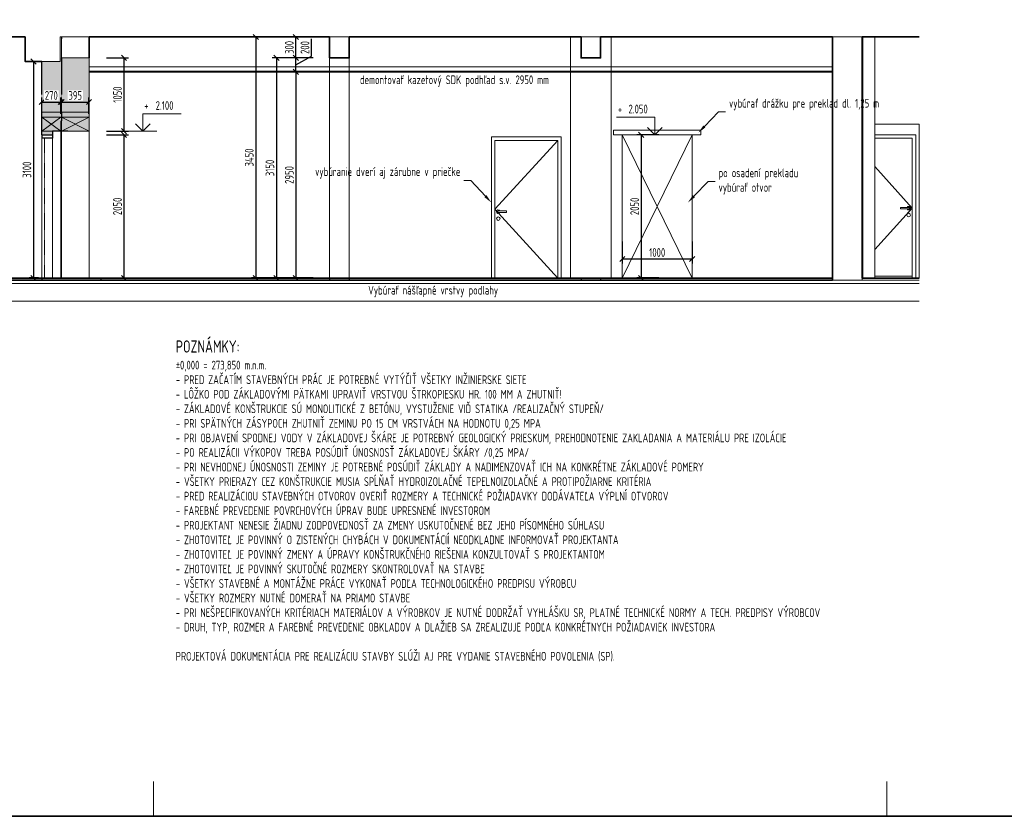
# Model space of a CAD drawing. Header units: inches. Extents: x -96941 to 10978768, y -673 to 1070890.
# Tile 10 of 256: x 17616 to 31712, y 42065 to 53467. Entities that reach past the tile are written whole.
import ezdxf
from ezdxf import colors
from ezdxf.entities.mleader import LeaderData, LeaderLine
from ezdxf.enums import TextEntityAlignment as Align
from ezdxf.math import Vec2, Vec3

# ---------------------------------------------------------------- set-up
doc = ezdxf.new("R2010")
doc.units = ezdxf.units.IN
doc.linetypes.add('2bodkociarka 1_8', pattern=[3.39, 1.8, -0.53, 0, -0.53, 0, -0.53])
doc.linetypes.add('Demolished', pattern=[4.8, 3.2, -1.6])
doc.layers.get('Defpoints').update_dxf_attribs({"color": 6, "lineweight": 9})
for name, color, linetype, lineweight in [('!_A_01_TENKÁ', 8, 'Continuous', 13), ('!_A_02_HRUBÁ', 255, 'Continuous', 35), ('!_A_21_KÓTY', 3, 'Continuous', 9), ('!_A_22_PLAVÁK', 110, 'Continuous', 9), ('!_A_42_POPIS TABUĽKA', 7, 'Continuous', 13), ('A-DOOR', 31, 'Continuous', 18), ('A-DOOR-FRAM', 31, 'Continuous', 25)]:
    doc.layers.add(name, color=color, linetype=linetype, lineweight=lineweight)
doc.layers.add('!_A_51_BÚRACIE PRÁCE', color=40, linetype='Continuous', lineweight=13, true_color=0xffbf00)
doc.styles.add('Iso CP', font='isocp.shx', dxfattribs={"width": 0.8})
doc.dimstyles.new('1-50', dxfattribs={"dimscale": 50, "dimtxt": 2.5, "dimasz": 1.5, "dimexe": 1.25, "dimexo": 1, "dimtad": 1, "dimdec": 0, "dimrnd": 5, "dimdsep": 46, "dimtxsty": 'Iso CP', "dimblk1": 'OBLIQUE', "dimblk2": 'OBLIQUE', "dimsah": 1, "dimcen": 2.5, "dimclrt": 4, "dimadec": 0, "dimazin": 0, "dimtfac": 1, "dimtdec": 0, "dimtmove": 1, "dimatfit": 3, "dimldrblk": 'OBLIQUE', "dimfxl": 5, "dimfxlon": 1, "dimtfill": 1, "dimtolj": 1, "dimtzin": 0, "dimarcsym": 0})

# ---------------------------------------------------------------- blocks, each defined once
blk = doc.blocks.new('Dvere - 900x1970-1122152-A-A B')
at = {"layer": 'A-DOOR', "color": 40, "linetype": 'Continuous', "lineweight": 18}
for p, q in [((38690, 5070), (37790, 4085)), ((38690, 5070), (37790, 4085)), ((38690, 5070), (37790, 5070)), ((37790, 5070), (37790, 3100)), ((38690, 3100), (38690, 5070)), ((38690, 3100), (37790, 4085)), ((37790, 4085), (38690, 3100)), ((37955, 4060), (37840, 4060)), ((37840, 4040), (37955, 4040)), ((37955, 4060), (37955, 4050)), ((37955, 4050), (37955, 4040))]:
    blk.add_line(p, q, dxfattribs=at)
for centre, start, end in [((37840, 4050), 22.6552, 180), ((37840, 4050), 180, 337.3448), ((37840, 3950), 0, 180), ((37840, 3950), 180, 360)]:
    blk.add_arc(centre, 26, start, end, dxfattribs=at)
for points, knots in [([(37830, 4050), (37830, 4051), (37830, 4052), (37831, 4054), (37831, 4055), (37832, 4056), (37832, 4057), (37833, 4057), (37834, 4058), (37835, 4059), (37836, 4059), (37836, 4059), (37837, 4059), (37837, 4060), (37838, 4060), (37839, 4060), (37839, 4060), (37840, 4060), (37840, 4060)], [0, 0, 0, 0, 0.0833333, 0.125, 0.1666667, 0.2083333, 0.2291667, 0.25, 0.2916667, 0.3333333, 0.3541667, 0.375, 0.3958333, 0.4166667, 0.4375, 0.4583333, 0.4791667, 0.5, 0.5, 0.5, 0.5]), ([(37840, 4040), (37840, 4040), (37839, 4040), (37839, 4040), (37838, 4040), (37837, 4040), (37837, 4041), (37836, 4041), (37836, 4041), (37835, 4041), (37834, 4042), (37834, 4042), (37833, 4043), (37832, 4043), (37832, 4044), (37831, 4045), (37831, 4046), (37830, 4048), (37830, 4049), (37830, 4050)], [0.5, 0.5, 0.5, 0.5, 0.5208333, 0.5416667, 0.5625, 0.5833333, 0.6041667, 0.625, 0.6458333, 0.6666667, 0.6875, 0.7083333, 0.75, 0.7708333, 0.7916667, 0.8333333, 0.875, 0.9166667, 1, 1, 1, 1])]:
    blk.add_open_spline(points, degree=3, knots=knots, dxfattribs=at)
at = {"layer": 'A-DOOR-FRAM', "color": 40, "linetype": 'Continuous', "lineweight": 18}
for p, q in [((37740, 3100), (37740, 5120)), ((38740, 5120), (37740, 5120)), ((38740, 3100), (38740, 5120)), ((37790, 5070), (37790, 3100)), ((37790, 5070), (38690, 5070)), ((38690, 5070), (38690, 3100))]:
    blk.add_line(p, q, dxfattribs=at)
blk = doc.blocks.new('Dvere - zalomene ostenie OV - 800-1408210-A-A B')
at = {"layer": 'A-DOOR', "color": 40, "linetype": '2bodkociarka 1_8', "lineweight": 18}
for p, q in [((31345, 5100), (31345, 3100)), ((31455, 5100), (31455, 3100)), ((31585, 5150), (31585, 5100))]:
    blk.add_line(p, q, dxfattribs=at)
at = {"layer": 'A-DOOR-FRAM', "color": 7, "lineweight": 25}
for p, q in [((31305, 5150), (31305, 5100)), ((31455, 5100), (31305, 5100)), ((31455, 5150), (31455, 5100))]:
    blk.add_line(p, q, dxfattribs=at)
blk = doc.blocks.new('Dvere - zalomene ostenie OD - 900x2000-1411506-A-A B')
at = {"layer": 'A-DOOR', "color": 250, "linetype": 'Continuous', "lineweight": 18}
for p, q in [((43765, 5100), (43230, 5100)), ((43765, 3100), (43765, 5100)), ((43765, 4100), (43230, 4694)), ((43230, 3506), (43765, 4100)), ((43715, 4110), (43600, 4110)), ((43600, 4100), (43600, 4110)), ((43600, 4090), (43600, 4100)), ((43600, 4090), (43715, 4090)), ((43230, 3125), (43765, 3125)), ((43765, 3125), (43765, 3100))]:
    blk.add_line(p, q, dxfattribs=at)
for centre, start, end in [((43715, 4100), 0, 157.3448), ((43715, 4100), 202.6552, 0), ((43715, 4000), 0, 180), ((43715, 4000), 180, 360)]:
    blk.add_arc(centre, 26, start, end, dxfattribs=at)
for points, knots in [([(43715, 4110), (43715, 4110), (43716, 4110), (43716, 4110), (43717, 4110), (43718, 4110), (43718, 4109), (43719, 4109), (43719, 4109), (43720, 4109), (43721, 4108), (43721, 4108), (43722, 4107), (43723, 4107), (43723, 4106), (43724, 4105), (43724, 4104), (43725, 4102), (43725, 4101), (43725, 4100)], [0.5, 0.5, 0.5, 0.5, 0.5208333, 0.5416667, 0.5625, 0.5833333, 0.6041667, 0.625, 0.6458333, 0.6666667, 0.6875, 0.7083333, 0.75, 0.7708333, 0.7916667, 0.8333333, 0.875, 0.9166667, 1, 1, 1, 1]), ([(43725, 4100), (43725, 4099), (43725, 4098), (43724, 4096), (43724, 4095), (43723, 4094), (43723, 4093), (43722, 4093), (43721, 4092), (43720, 4091), (43719, 4091), (43719, 4091), (43718, 4091), (43718, 4090), (43717, 4090), (43716, 4090), (43716, 4090), (43715, 4090), (43715, 4090)], [0, 0, 0, 0, 0.0833333, 0.125, 0.1666667, 0.2083333, 0.2291667, 0.25, 0.2916667, 0.3333333, 0.3541667, 0.375, 0.3958333, 0.4166667, 0.4375, 0.4583333, 0.4791667, 0.5, 0.5, 0.5, 0.5])]:
    blk.add_open_spline(points, degree=3, knots=knots, dxfattribs=at)
at = {"layer": 'A-DOOR-FRAM', "color": 250, "linetype": 'Continuous', "lineweight": 18}
for p, q in [((43815, 5150), (43230, 5150)), ((43230, 5100), (43765, 5100)), ((43765, 5100), (43765, 3100)), ((43815, 5150), (43815, 3100))]:
    blk.add_line(p, q, dxfattribs=at)
blk = doc.blocks.new('rámik')
at = {"layer": '!_A_01_TENKÁ'}
for points in [[(-21000, 0), (-21000, 500)], [(-10500, 0), (-10500, 500)]]:
    blk.add_lwpolyline(points, dxfattribs=at)
at = {"layer": '!_A_02_HRUBÁ'}
blk.add_lwpolyline([(-36750, 21000), (0, 21000), (0, 0), (-36750, 0)], close=True, dxfattribs=at)
blk = doc.blocks.new('_Oblique')
at = {"color": 0, "linetype": 'ByBlock', "lineweight": -2}
blk.add_line((-0.5, -0.5), (0.5, 0.5), dxfattribs=at)
blk = doc.blocks.new('*D1211')
at = {"layer": '!_A_21_KÓTY', "color": 0, "lineweight": -2, "transparency": 16777216}
for p, q in [((17743, 52870), (17876, 52870)), ((17813, 52870), (17813, 49770)), ((17883, 49770), (17751, 49770))]:
    blk.add_line(p, q, dxfattribs=at)
at = {"layer": 'Defpoints', "color": 0, "transparency": 16777216}
for p in [(17693, 52870), (17813, 49770), (17933, 49770)]:
    blk.add_point(p, dxfattribs=at)
at = {"layer": '!_A_21_KÓTY', "color": 0, "lineweight": -2, "transparency": 16777216, "xscale": 75, "yscale": 75, "zscale": 75}
for p, rotation in [((17813, 52870), 90), ((17813, 49770), 270)]:
    blk.add_blockref('_Oblique', p, dxfattribs=dict(at, rotation=rotation))
at = {"layer": '!_A_21_KÓTY', "color": 4, "transparency": 16777216, "insert": (17719, 51320), "char_height": 125, "attachment_point": 5, "rotation": 90, "style": 'Iso CP', "bg_fill": 3, "box_fill_scale": 1.1, "bg_fill_color": 256, "bg_fill_true_color": 13158600, "bg_fill_transparency": 0}
blk.add_mtext('\\A1;3100', dxfattribs=at)
blk = doc.blocks.new('*D1250')
at = {"layer": '!_A_21_KÓTY', "color": 0, "lineweight": -2, "transparency": 16777216}
for p, q in [((17933, 52120), (17933, 52352)), ((18203, 52120), (18203, 52352)), ((17933, 52289), (18203, 52289))]:
    blk.add_line(p, q, dxfattribs=at)
at = {"layer": 'Defpoints', "color": 0, "transparency": 16777216}
for p in [(17933, 52070), (18203, 52070)]:
    blk.add_point(p, dxfattribs=at)
at = {"layer": '!_A_21_KÓTY', "color": 0, "lineweight": -2, "transparency": 16777216, "xscale": 75, "yscale": 75, "zscale": 75, "rotation": 180}
blk.add_blockref('_Oblique', (17933, 52289), dxfattribs=at)
at = {"layer": '!_A_21_KÓTY', "color": 0, "lineweight": -2, "transparency": 16777216, "xscale": 75, "yscale": 75, "zscale": 75}
blk.add_blockref('_Oblique', (18203, 52289), dxfattribs=at)
at = {"layer": '!_A_21_KÓTY', "color": 4, "transparency": 16777216, "insert": (18068, 52383), "char_height": 125, "attachment_point": 5, "style": 'Iso CP', "bg_fill": 3, "box_fill_scale": 1.1, "bg_fill_color": 256, "bg_fill_true_color": 13158600, "bg_fill_transparency": 0}
blk.add_mtext('\\A1;270', dxfattribs=at)
at = {"layer": 'Defpoints', "color": 0, "transparency": 16777216}
blk.add_point((18203, 52289), dxfattribs=at)
blk = doc.blocks.new('*D1251')
at = {"layer": '!_A_21_KÓTY', "color": 0, "lineweight": -2, "transparency": 16777216}
for p, q in [((18213, 52120), (18213, 52352)), ((18608, 52120), (18608, 52352)), ((18213, 52289), (18608, 52289))]:
    blk.add_line(p, q, dxfattribs=at)
at = {"layer": 'Defpoints', "color": 0, "transparency": 16777216}
for p in [(18213, 52070), (18608, 52070)]:
    blk.add_point(p, dxfattribs=at)
at = {"layer": '!_A_21_KÓTY', "color": 0, "lineweight": -2, "transparency": 16777216, "xscale": 75, "yscale": 75, "zscale": 75, "rotation": 180}
blk.add_blockref('_Oblique', (18213, 52289), dxfattribs=at)
at = {"layer": '!_A_21_KÓTY', "color": 0, "lineweight": -2, "transparency": 16777216, "xscale": 75, "yscale": 75, "zscale": 75}
blk.add_blockref('_Oblique', (18608, 52289), dxfattribs=at)
at = {"layer": '!_A_21_KÓTY', "color": 4, "transparency": 16777216, "insert": (18411, 52383), "char_height": 125, "attachment_point": 5, "style": 'Iso CP', "bg_fill": 3, "box_fill_scale": 1.1, "bg_fill_color": 256, "bg_fill_true_color": 13158600, "bg_fill_transparency": 0}
blk.add_mtext('\\A1;395', dxfattribs=at)
at = {"layer": 'Defpoints', "color": 0, "transparency": 16777216}
blk.add_point((18608, 52289), dxfattribs=at)
blk = doc.blocks.new('*U1520')
at = {"linetype": 'Continuous'}
for p, q in [((10895, 2300), (10345, 2300)), ((10895, 2050), (10895, 2300)), ((10895, 2050), (10789, 2156)), ((10895, 2050), (11001, 2156)), ((10695, 2050), (11095, 2050))]:
    blk.add_line(p, q, dxfattribs=at)
at = {"color": 4, "linetype": 'Continuous', "style": 'Iso CP', "width": 0.8}
blk.add_text('+', height=125, dxfattribs=at).set_placement((10397, 2419), align=Align.MIDDLE_CENTER)
at = {"color": 4, "linetype": 'Continuous', "style": 'Iso CP', "width": 0.8, "flags": 8}
blk.add_attdef('VYSKKOT', text='', height=125, dxfattribs=at).set_placement((10656, 2419), align=Align.MIDDLE_CENTER)
blk = doc.blocks.new('*U1522')
at = {"linetype": 'Continuous'}
for p, q in [((4116, 2350), (3566, 2350)), ((3566, 2100), (3566, 2350)), ((3566, 2100), (3460, 2206)), ((3566, 2100), (3672, 2206)), ((3366, 2100), (3766, 2100))]:
    blk.add_line(p, q, dxfattribs=at)
at = {"color": 4, "linetype": 'Continuous', "style": 'Iso CP', "width": 0.8}
blk.add_text('+', height=125, dxfattribs=at).set_placement((3617, 2469), align=Align.MIDDLE_CENTER)
at = {"color": 4, "linetype": 'Continuous', "style": 'Iso CP', "width": 0.8, "flags": 8}
blk.add_attdef('VYSKKOT', text='', height=125, dxfattribs=at).set_placement((3877, 2469), align=Align.MIDDLE_CENTER)
blk = doc.blocks.new('*D1633')
at = {"layer": '!_A_21_KÓTY', "color": 0, "lineweight": -2, "transparency": 16777216}
for p, q in [((18859, 52920), (19172, 52920)), ((19109, 52920), (19109, 51870)), ((18859, 51870), (19172, 51870))]:
    blk.add_line(p, q, dxfattribs=at)
at = {"layer": 'Defpoints', "color": 0, "transparency": 16777216}
for p in [(18608, 52920), (18608, 51870), (19109, 51870)]:
    blk.add_point(p, dxfattribs=at)
at = {"layer": '!_A_21_KÓTY', "color": 0, "lineweight": -2, "transparency": 16777216, "xscale": 75, "yscale": 75, "zscale": 75}
for p, rotation in [((19109, 52920), 90), ((19109, 51870), 270)]:
    blk.add_blockref('_Oblique', p, dxfattribs=dict(at, rotation=rotation))
at = {"layer": '!_A_21_KÓTY', "color": 4, "transparency": 16777216, "insert": (19016, 52395), "char_height": 125, "attachment_point": 5, "rotation": 90, "style": 'Iso CP', "bg_fill": 3, "box_fill_scale": 1.1, "bg_fill_color": 256, "bg_fill_true_color": 13158600, "bg_fill_transparency": 0}
blk.add_mtext('\\A1;1050', dxfattribs=at)
blk = doc.blocks.new('*D1634')
at = {"layer": '!_A_21_KÓTY', "color": 0, "lineweight": -2, "transparency": 16777216}
for p, q in [((18859, 51820), (19172, 51820)), ((19109, 51820), (19109, 49770)), ((18859, 49770), (19172, 49770))]:
    blk.add_line(p, q, dxfattribs=at)
at = {"layer": 'Defpoints', "color": 0, "transparency": 16777216}
for p in [(18083, 51820), (18083, 49770), (19109, 49770)]:
    blk.add_point(p, dxfattribs=at)
at = {"layer": '!_A_21_KÓTY', "color": 0, "lineweight": -2, "transparency": 16777216, "xscale": 75, "yscale": 75, "zscale": 75}
for p, rotation in [((19109, 51820), 90), ((19109, 49770), 270)]:
    blk.add_blockref('_Oblique', p, dxfattribs=dict(at, rotation=rotation))
at = {"layer": '!_A_21_KÓTY', "color": 4, "transparency": 16777216, "insert": (19016, 50795), "char_height": 125, "attachment_point": 5, "rotation": 90, "style": 'Iso CP', "bg_fill": 3, "box_fill_scale": 1.1, "bg_fill_color": 256, "bg_fill_true_color": 13158600, "bg_fill_transparency": 0}
blk.add_mtext('\\A1;2050', dxfattribs=at)
blk = doc.blocks.new('*D1657')
at = {"layer": '!_A_21_KÓTY', "color": 0, "lineweight": -2, "transparency": 16777216}
for p, q in [((26764, 51820), (26451, 51820)), ((26514, 51820), (26514, 49770)), ((26764, 49770), (26451, 49770))]:
    blk.add_line(p, q, dxfattribs=at)
at = {"layer": 'Defpoints', "color": 0, "transparency": 16777216}
for p in [(27243, 51820), (26514, 49770), (27243, 49770)]:
    blk.add_point(p, dxfattribs=at)
at = {"layer": '!_A_21_KÓTY', "color": 0, "lineweight": -2, "transparency": 16777216, "xscale": 75, "yscale": 75, "zscale": 75}
for p, rotation in [((26514, 51820), 90), ((26514, 49770), 270)]:
    blk.add_blockref('_Oblique', p, dxfattribs=dict(at, rotation=rotation))
at = {"layer": '!_A_21_KÓTY', "color": 4, "transparency": 16777216, "insert": (26420, 50795), "char_height": 125, "attachment_point": 5, "rotation": 90, "style": 'Iso CP', "bg_fill": 3, "box_fill_scale": 1.1, "bg_fill_color": 256, "bg_fill_true_color": 13158600, "bg_fill_transparency": 0}
blk.add_mtext('\\A1;2050', dxfattribs=at)
blk = doc.blocks.new('*D1658')
at = {"layer": '!_A_21_KÓTY', "color": 0, "lineweight": -2, "transparency": 16777216}
for p, q in [((26243, 50292), (26243, 49979)), ((27243, 50292), (27243, 49979)), ((26243, 50042), (27243, 50042))]:
    blk.add_line(p, q, dxfattribs=at)
at = {"layer": 'Defpoints', "color": 0, "transparency": 16777216}
for p in [(26243, 50795), (27243, 50795), (27243, 50042)]:
    blk.add_point(p, dxfattribs=at)
at = {"layer": '!_A_21_KÓTY', "color": 0, "lineweight": -2, "transparency": 16777216, "xscale": 75, "yscale": 75, "zscale": 75, "rotation": 180}
blk.add_blockref('_Oblique', (26243, 50042), dxfattribs=at)
at = {"layer": '!_A_21_KÓTY', "color": 0, "lineweight": -2, "transparency": 16777216, "xscale": 75, "yscale": 75, "zscale": 75}
blk.add_blockref('_Oblique', (27243, 50042), dxfattribs=at)
at = {"layer": '!_A_21_KÓTY', "color": 4, "transparency": 16777216, "insert": (26743, 50135), "char_height": 125, "attachment_point": 5, "style": 'Iso CP', "bg_fill": 3, "box_fill_scale": 1.1, "bg_fill_color": 256, "bg_fill_true_color": 13158600, "bg_fill_transparency": 0}
blk.add_mtext('\\A1;1000', dxfattribs=at)
blk = doc.blocks.new('*D1659')
at = {"layer": '!_A_21_KÓTY', "color": 0, "lineweight": -2, "transparency": 16777216}
for p, q in [((21819, 52720), (21507, 52720)), ((21569, 52720), (21569, 49770)), ((21819, 49770), (21507, 49770))]:
    blk.add_line(p, q, dxfattribs=at)
at = {"layer": 'Defpoints', "color": 0, "transparency": 16777216}
for p in [(22053, 52720), (21569, 49770), (22053, 49770)]:
    blk.add_point(p, dxfattribs=at)
at = {"layer": '!_A_21_KÓTY', "color": 0, "lineweight": -2, "transparency": 16777216, "xscale": 75, "yscale": 75, "zscale": 75}
for p, rotation in [((21569, 52720), 90), ((21569, 49770), 270)]:
    blk.add_blockref('_Oblique', p, dxfattribs=dict(at, rotation=rotation))
at = {"layer": '!_A_21_KÓTY', "color": 4, "transparency": 16777216, "insert": (21476, 51245), "char_height": 125, "attachment_point": 5, "rotation": 90, "style": 'Iso CP', "bg_fill": 3, "box_fill_scale": 1.1, "bg_fill_color": 256, "bg_fill_true_color": 13158600, "bg_fill_transparency": 0}
blk.add_mtext('\\A1;2950', dxfattribs=at)
blk = doc.blocks.new('*D1660')
at = {"layer": '!_A_21_KÓTY', "color": 0, "lineweight": -2, "transparency": 16777216}
for p, q in [((21542, 52920), (21229, 52920)), ((21292, 52920), (21292, 49770)), ((21542, 49770), (21229, 49770))]:
    blk.add_line(p, q, dxfattribs=at)
at = {"layer": 'Defpoints', "color": 0, "transparency": 16777216}
for p in [(22053, 52920), (21292, 49770), (22053, 49770)]:
    blk.add_point(p, dxfattribs=at)
at = {"layer": '!_A_21_KÓTY', "color": 0, "lineweight": -2, "transparency": 16777216, "xscale": 75, "yscale": 75, "zscale": 75}
for p, rotation in [((21292, 52920), 90), ((21292, 49770), 270)]:
    blk.add_blockref('_Oblique', p, dxfattribs=dict(at, rotation=rotation))
at = {"layer": '!_A_21_KÓTY', "color": 4, "transparency": 16777216, "insert": (21198, 51345), "char_height": 125, "attachment_point": 5, "rotation": 90, "style": 'Iso CP', "bg_fill": 3, "box_fill_scale": 1.1, "bg_fill_color": 256, "bg_fill_true_color": 13158600, "bg_fill_transparency": 0}
blk.add_mtext('\\A1;3150', dxfattribs=at)
blk = doc.blocks.new('*D1661')
at = {"layer": '!_A_21_KÓTY', "color": 0, "lineweight": -2, "transparency": 16777216}
for p, q in [((21245, 53220), (20933, 53220)), ((20995, 53220), (20995, 49770)), ((21245, 49770), (20933, 49770))]:
    blk.add_line(p, q, dxfattribs=at)
at = {"layer": 'Defpoints', "color": 0, "transparency": 16777216}
for p in [(22053, 53220), (20995, 49770), (22053, 49770)]:
    blk.add_point(p, dxfattribs=at)
at = {"layer": '!_A_21_KÓTY', "color": 0, "lineweight": -2, "transparency": 16777216, "xscale": 75, "yscale": 75, "zscale": 75}
for p, rotation in [((20995, 53220), 90), ((20995, 49770), 270)]:
    blk.add_blockref('_Oblique', p, dxfattribs=dict(at, rotation=rotation))
at = {"layer": '!_A_21_KÓTY', "color": 4, "transparency": 16777216, "insert": (20902, 51495), "char_height": 125, "attachment_point": 5, "rotation": 90, "style": 'Iso CP', "bg_fill": 3, "box_fill_scale": 1.1, "bg_fill_color": 256, "bg_fill_true_color": 13158600, "bg_fill_transparency": 0}
blk.add_mtext('\\A1;3450', dxfattribs=at)
blk = doc.blocks.new('*D1662')
at = {"layer": '!_A_21_KÓTY', "color": 0, "lineweight": -2, "transparency": 16777216}
for p, q in [((21793, 52946), (21793, 53191)), ((21819, 52920), (21507, 52920)), ((21569, 52820), (21793, 52946)), ((21569, 52720), (21569, 52920)), ((21819, 52720), (21507, 52720))]:
    blk.add_line(p, q, dxfattribs=at)
at = {"layer": 'Defpoints', "color": 0, "transparency": 16777216}
for p in [(22053, 52920), (22053, 52720)]:
    blk.add_point(p, dxfattribs=at)
at = {"layer": '!_A_21_KÓTY', "color": 0, "lineweight": -2, "transparency": 16777216, "xscale": 75, "yscale": 75, "zscale": 75, "rotation": 270}
blk.add_blockref('_Oblique', (21569, 52720), dxfattribs=at)
at = {"layer": '!_A_21_KÓTY', "color": 4, "transparency": 16777216, "insert": (21700, 53069), "char_height": 125, "attachment_point": 5, "rotation": 90, "style": 'Iso CP', "bg_fill": 3, "box_fill_scale": 1.1, "bg_fill_color": 256, "bg_fill_true_color": 13158600, "bg_fill_transparency": 0}
blk.add_mtext('\\A1;200', dxfattribs=at)
at = {"layer": 'Defpoints', "color": 0, "transparency": 16777216}
blk.add_point((21569, 52920), dxfattribs=at)
at = {"layer": '!_A_21_KÓTY', "color": 0, "lineweight": -2, "transparency": 16777216, "xscale": 75, "yscale": 75, "zscale": 75, "rotation": 90}
blk.add_blockref('_Oblique', (21569, 52920), dxfattribs=at)
blk = doc.blocks.new('*D1663')
at = {"layer": '!_A_21_KÓTY', "color": 0, "lineweight": -2, "transparency": 16777216}
for p, q in [((21819, 53220), (21507, 53220)), ((21569, 52920), (21569, 53220)), ((21819, 52920), (21507, 52920))]:
    blk.add_line(p, q, dxfattribs=at)
at = {"layer": 'Defpoints', "color": 0, "transparency": 16777216}
for p in [(22053, 53220), (22053, 52920)]:
    blk.add_point(p, dxfattribs=at)
at = {"layer": '!_A_21_KÓTY', "color": 0, "lineweight": -2, "transparency": 16777216, "xscale": 75, "yscale": 75, "zscale": 75}
for p, rotation in [((21569, 53220), 90), ((21569, 52920), 270)]:
    blk.add_blockref('_Oblique', p, dxfattribs=dict(at, rotation=rotation))
at = {"layer": '!_A_21_KÓTY', "color": 4, "transparency": 16777216, "insert": (21476, 53070), "char_height": 125, "attachment_point": 5, "rotation": 90, "style": 'Iso CP', "bg_fill": 3, "box_fill_scale": 1.1, "bg_fill_color": 256, "bg_fill_true_color": 13158600, "bg_fill_transparency": 0}
blk.add_mtext('\\A1;300', dxfattribs=at)
at = {"layer": 'Defpoints', "color": 0, "transparency": 16777216}
blk.add_point((21569, 53220), dxfattribs=at)

msp = doc.modelspace()

# ---------------------------------------------------------------- hatches: boundary and pattern name
at = {"layer": '!_A_51_BÚRACIE PRÁCE', "linetype": 'Continuous'}
msp.add_hatch(color=256, dxfattribs=at).paths.add_polyline_path([(18083.243, 51819.627), (18083.243, 51869.627), (18608.243, 51869.627), (18608.243, 52094.627), (18608.243, 52919.627), (18193.243, 52919.627), (18193.243, 52869.627), (17933.243, 52869.627), (17933.243, 51819.627)])

# ---------------------------------------------------------------- linework, layer by layer
at = {"layer": '!_A_01_TENKÁ'}
for p, q in [((15193.243, 53219.627), (17693.243, 53219.627)), ((17693.243, 53219.627), (17693.243, 52869.627)), ((18193.243, 52869.627), (18193.243, 53219.627)), ((18193.243, 53219.627), (30493.844, 53219.627)), ((22053.243, 49769.627), (22053.243, 53219.627)), ((22333.243, 53219.627), (22333.243, 49769.627)), ((25503.243, 49769.627), (25503.243, 53219.627)), ((26083.243, 49769.627), (26083.243, 53219.627)), ((29253.243, 53219.627), (29253.243, 49739.627)), ((29678.243, 49739.627), (29678.243, 53219.627)), ((29858.243, 49769.627), (29858.243, 53219.627)), ((17693.243, 52869.627), (18193.243, 52869.627)), ((29858.243, 51969.627), (30493.243, 51969.627)), ((30493.243, 51969.627), (30493.243, 49769.627)), ((24368.243, 49769.627), (24368.243, 51789.627)), ((24368.243, 51789.627), (25368.243, 51789.627)), ((25368.243, 51789.627), (25368.243, 49769.627)), ((29858.243, 51819.627), (30443.243, 51819.627)), ((30443.243, 51819.627), (30443.243, 49769.627)), ((30493.844, 49739.627), (5144.615, 49739.627))]:
    msp.add_line(p, q, dxfattribs=at)
at = {"layer": '!_A_01_TENKÁ', "color": 7, "linetype": 'Demolished', "lineweight": 25}
for p, q in [((18213.243, 53219.627), (18213.243, 52019.627)), ((17933.243, 51819.627), (17933.243, 52869.627)), ((17933.243, 51819.627), (18083.243, 51819.627)), ((18608.243, 51869.627), (18083.243, 51869.627)), ((18083.243, 51869.627), (18083.243, 51819.627))]:
    msp.add_line(p, q, dxfattribs=at)
at = {"layer": '!_A_01_TENKÁ', "color": 7, "lineweight": 25}
for p, q in [((29683.243, 53219.627), (29683.243, 49769.627)), ((17933.243, 49769.627), (17933.243, 49739.627)), ((18783.243, 49739.627), (18783.243, 49769.627)), ((22053.243, 49769.627), (22053.243, 49739.627)), ((22333.243, 49769.627), (22333.243, 49739.627)), ((25653.243, 49769.627), (25653.243, 49739.627)), ((25933.243, 49769.627), (25933.243, 49739.627)), ((29678.243, 49769.627), (30493.844, 49769.627))]:
    msp.add_line(p, q, dxfattribs=at)
at = {"layer": '!_A_01_TENKÁ', "color": 40, "true_color": 0xffbf00}
for p, q in [((18203.243, 49769.627), (18203.243, 52019.627)), ((18213.243, 52019.627), (18213.243, 49769.627)), ((18608.243, 52019.627), (18608.243, 49769.627)), ((17933.243, 49769.627), (17933.243, 51819.627)), ((18083.243, 51819.627), (18083.243, 49769.627))]:
    msp.add_line(p, q, dxfattribs=at)
at = {"layer": '!_A_01_TENKÁ'}
for points in [[(18213.243, 53219.627), (18213.243, 52919.627), (18608.243, 52919.627)], [(18608.243, 52019.627), (18608.243, 53219.627)], [(18213.243, 51869.627), (18608.243, 52069.627)], [(18213.243, 52069.627), (18608.243, 51869.627)], [(5144.615, 49439.627), (30493.844, 49439.627)]]:
    msp.add_lwpolyline(points, dxfattribs=at)
at = {"layer": '!_A_01_TENKÁ', "color": 40, "true_color": 0xffbf00}
for points in [[(18608.243, 52792.127), (29253.243, 52792.127)], [(18608.243, 52732.127), (29253.243, 52732.127)]]:
    msp.add_lwpolyline(points, dxfattribs=at)
at = {"layer": '!_A_01_TENKÁ'}
msp.add_lwpolyline([(18213.243, 52069.627), (18608.243, 52069.627), (18608.243, 51869.627), (18213.243, 51869.627)], close=True, dxfattribs=at)
at = {"layer": '!_A_02_HRUBÁ'}
for points in [[(11813.243, 52869.627), (12193.243, 52869.627), (12193.243, 53219.627), (14693.243, 53219.627), (14693.243, 52869.627), (15193.243, 52869.627), (15193.243, 53219.627), (17693.243, 53219.627), (17693.243, 52869.627), (17933.243, 52869.627)], [(18608.243, 53219.627), (22053.243, 53219.627), (22053.243, 52919.627), (22333.243, 52919.627), (22333.243, 53219.627), (25653.243, 53219.627), (25653.243, 52919.627), (25933.243, 52919.627), (25933.243, 53219.627), (29253.243, 53219.627), (29253.243, 49769.627), (18213.243, 49769.627)], [(18608.243, 53219.627), (18608.243, 52919.627)], [(30493.243, 49769.627), (29678.243, 49769.627), (29678.243, 53219.627), (30493.844, 53219.627)]]:
    msp.add_lwpolyline(points, dxfattribs=at)
at = {"layer": '!_A_02_HRUBÁ', "color": 40, "true_color": 0xffbf00}
msp.add_lwpolyline([(18608.243, 52719.627), (29253.243, 52719.627)], dxfattribs=at)
at = {"layer": '!_A_51_BÚRACIE PRÁCE'}
for points in [[(18608.243, 52019.627), (18608.243, 52144.627), (17933.243, 52144.627)], [(26243.243, 51819.627), (26118.243, 51819.627), (26118.243, 51884.627), (27243.243, 51884.627), (27368.243, 51884.627), (27368.243, 51819.627), (27243.243, 51819.627)], [(26243.243, 51819.627), (27243.243, 49769.627)], [(27243.243, 51819.627), (26243.243, 49769.627)]]:
    msp.add_lwpolyline(points, dxfattribs=at)
msp.add_lwpolyline([(26243.243, 51819.627), (27243.243, 51819.627), (27243.243, 49769.627), (26243.243, 49769.627)], close=True, dxfattribs=at)
at = {"layer": '!_A_51_BÚRACIE PRÁCE', "color": 40, "lineweight": 35, "true_color": 0xffbf00}
msp.add_lwpolyline([(5963.243, 49769.627), (5963.243, 49739.627), (29253.243, 49739.627), (29253.243, 49769.627), (14128.243, 49769.627)], dxfattribs=at)

# ---------------------------------------------------------------- block references
at = {"layer": '!_A_01_TENKÁ'}
msp.add_blockref('rámik', (40530.377, 42064.999), dxfattribs=at)
at = {"layer": '!_A_01_TENKÁ', "color": 40, "linetype": '2bodkociarka 1_8', "lineweight": 18, "true_color": 0xffbf00}
for name in ['Dvere - zalomene ostenie OV - 800-1408210-A-A B', 'Dvere - 900x1970-1122152-A-A B']:
    msp.add_blockref(name, (-13371.757, 46669.627), dxfattribs=at)
at = {"layer": '!_A_01_TENKÁ', "linetype": '2bodkociarka 1_8', "lineweight": 18}
msp.add_blockref('Dvere - zalomene ostenie OD - 900x2000-1411506-A-A B', (-13371.757, 46669.627), dxfattribs=at)
at = {"layer": '!_A_22_PLAVÁK'}
for name, values in [('*U1522', {'VYSKKOT': '2.100'}), ('*U1520', {'VYSKKOT': '2.050'})]:
    msp.add_blockref(name, (15813.243, 49769.627), dxfattribs=at).add_auto_attribs(values)

# ---------------------------------------------------------------- texts
at = {"layer": '!_A_42_POPIS TABUĽKA', "insert": (19850.042, 48877.171), "char_height": 175, "attachment_point": 1, "style": 'Iso CP'}
msp.add_mtext_dynamic_manual_height_columns('POZNÁMKY:\\P{\\H0.71429x;±0,000 = 273,850 m.n.m.\\P- PRED ZAČATÍM STAVEBNÝCH PRÁC JE POTREBNÉ VYTÝČIŤ VŠETKY INŽINIERSKE SIETE\\P- LÔŽKO POD ZÁKLADOVÝMI PÄTKAMI UPRAVIŤ VRSTVOU ŠTRKOPIESKU HR. 100 MM A ZHUTNIŤ!\\P- ZÁKLADOVÉ KONŠTRUKCIE SÚ MONOLITICKÉ Z BETÓNU, VYSTUŽENIE VIĎ STATIKA /REALIZAČNÝ STUPEŇ/\\P- PRI SPÄTNÝCH ZÁSYPOCH ZHUTNIŤ ZEMINU PO 15 CM VRSTVÁCH NA HODNOTU 0,25 MPA\\P- PRI OBJAVENÍ SPODNEJ VODY V ZÁKLADOVEJ ŠKÁRE JE POTREBNÝ GEOLOGICKÝ PRIESKUM, PREHODNOTENIE ZAKLADANIA A MATERIÁLU PRE IZOLÁCIE\\P- PO REALIZÁCII VÝKOPOV TREBA POSÚDIŤ ÚNOSNOSŤ ZÁKLADOVEJ ŠKÁRY /0,25 MPA/\\P- PRI NEVHODNEJ ÚNOSNOSTI ZEMINY JE POTREBNÉ POSÚDIŤ ZÁKLADY A NADIMENZOVAŤ ICH NA KONKRÉTNE ZÁKLADOVÉ POMERY\\P- VŠETKY PRIERAZY CEZ KONŠTRUKCIE MUSIA SPĹŇAŤ HYDROIZOLAČNÉ TEPELNOIZOLAČNÉ A PROTIPOŽIARNE KRITÉRIA\\P- PRED REALIZÁCIOU STAVEBNÝCH OTVOROV OVERIŤ ROZMERY A TECHNICKÉ POŽIADAVKY DODÁVATEĽA VÝPLNÍ OTVOROV\\P- FAREBNÉ PREVEDENIE POVRCHOVÝCH ÚPRAV BUDE UPRESNENÉ INVESTOROM\\P- PROJEKTANT NENESIE ŽIADNU ZODPOVEDNOSŤ ZA ZMENY USKUTOČNENÉ BEZ JEHO PÍSOMNÉHO SÚHLASU\\P- ZHOTOVITEĽ JE POVINNÝ O ZISTENÝCH CHYBÁCH V DOKUMENTÁCIÍ NEODKLADNE INFORMOVAŤ PROJEKTANTA\\P- ZHOTOVITEĽ JE POVINNÝ ZMENY A ÚPRAVY KONŠTRUKČNÉHO RIEŠENIA KONZULTOVAŤ S PROJEKTANTOM\\P- ZHOTOVITEĽ JE POVINNÝ SKUTOČNÉ ROZMERY SKONTROLOVAŤ NA STAVBE\\P- VŠETKY STAVEBNÉ A MONTÁŽNE PRÁCE VYKONAŤ PODĽA TECHNOLOGICKÉHO PREDPISU VÝROBCU\\P- VŠETKY ROZMERY NUTNÉ DOMERAŤ NA PRIAMO STAVBE\\P- PRI NEŠPECIFIKOVANÝCH KRITÉRIACH MATERIÁLOV A VÝROBKOV JE NUTNÉ DODRŽAŤ VYHLÁŠKU SR, PLATNÉ TECHNICKÉ NORMY A TECH. PREDPISY VÝROBCOV\\P- DRUH, TYP, ROZMER A FAREBNÉ PREVEDENIE OBKLADOV A DLAŽIEB SA ZREALIZUJE PODĽA KONKRÉTNYCH POŽIADAVIEK INVESTORA\\P\\PPROJEKTOVÁ DOKUMENTÁCIA PRE REALIZÁCIU STAVBY SLÚŽI AJ PRE VYDANIE STAVEBNÉHO POVOLENIA (SP).}', width=9696.72954, gutter_width=1, heights=[0], dxfattribs=at)
at = {"layer": '!_A_51_BÚRACIE PRÁCE', "char_height": 125, "attachment_point": 1, "style": 'Iso CP'}
for s, width, insert in [('demontovať kazetový SDK podhľad s.v. 2950 mm', 3142.41367, (22486.916, 52669.777)), ('Vybúrať nášľapné vrstvy podlahy', 2069.94441, (22605.066, 49658.221))]:
    msp.add_mtext_dynamic_manual_height_columns(s, width=width, gutter_width=1, heights=[0], dxfattribs=dict(at, insert=insert))

# ---------------------------------------------------------------- leaders
at = {"layer": '!_A_51_BÚRACIE PRÁCE'}
ml = msp.add_multileader_mtext('Standard', dxfattribs=at)
ml.set_content('vybúrať drážku pre preklad dl. 1,25 m  ', color=256, style='Iso CP')
ml.set_leader_properties(color=256, linetype='ByLayer', lineweight=-1)
ml.build(insert=Vec2(0, 0))
ml.multileader.update_dxf_attribs({"text_left_attachment_type": 2, "text_right_attachment_type": 2, "dogleg_length": 2, "arrow_head_size": 125, "scale": 50})
ctx = ml.context
ctx.base_point, ctx.scale, ctx.char_height, ctx.arrow_head_size, ctx.landing_gap_size, ctx.plane_origin = Vec3(27721.127, 52148.014), 50, 125, 125, 50, Vec3(27926.683, 51482.544)
ctx.left_attachment, ctx.right_attachment = 2, 2
notes = []
notes.append((ctx, [(1, (1, 1, 0), (27621.127, 52148.014), (1, 0), 100, [(0, [(27331.754, 51849.283)], 0, [])])]))
ctx.mtext.insert, ctx.mtext.width, ctx.mtext.flow_direction = Vec3(27771.127, 52333.443), 1228.6423, 5
ml = msp.add_multileader_mtext('Standard', dxfattribs=at)
ml.set_content('po osadení prekladu\\Pvybúrať otvor ', color=256, style='Iso CP')
ml.set_leader_properties(color=256, linetype='ByLayer', lineweight=-1)
ml.build(insert=Vec2(0, 0))
ml.multileader.update_dxf_attribs({"text_left_attachment_type": 2, "text_right_attachment_type": 2, "dogleg_length": 2, "arrow_head_size": 125, "scale": 50})
ctx = ml.context
ctx.base_point, ctx.scale, ctx.char_height, ctx.arrow_head_size, ctx.landing_gap_size, ctx.plane_origin = Vec3(27570.704, 51148.929), 50, 125, 125, 50, Vec3(27776.259, 50483.459)
ctx.left_attachment, ctx.right_attachment = 2, 2
notes.append((ctx, [(1, (1, 1, 0), (27470.704, 51148.929), (1, 0), 100, [(0, [(27181.331, 50850.197)], 0, [])])]))
ctx.mtext.insert, ctx.mtext.width, ctx.mtext.flow_direction = Vec3(27620.704, 51337.626), 1228.6423, 5
for ctx, leaders in notes:
    for number, flags, end, landing, length, lines in leaders:
        leader = LeaderData()
        leader.index, (leader.has_last_leader_line, leader.has_dogleg_vector, leader.attachment_direction) = number, flags
        leader.last_leader_point, leader.dogleg_vector, leader.dogleg_length = Vec3(end), Vec3(landing), length
        for number, points, colour, breaks in lines:
            line = LeaderLine()
            line.index, line.vertices, line.color, line.breaks = number, Vec3.list(points), colors.encode_raw_color(colour), breaks
            leader.lines.append(line)
        ctx.leaders.append(leader)

# ---------------------------------------------------------------- next in the draw order: dimensions: what is measured, and where the dimension line sits
at = {"layer": '!_A_21_KÓTY'}
dim = msp.add_linear_dim(base=(17813.243, 49769.627), p1=(17693.243, 52869.627), p2=(17933.243, 49769.627), angle=90, dimstyle='1-50', dxfattribs=at)
dim.commit()
dim.dimension.update_dxf_attribs({"geometry": '*D1211', "text_midpoint": (17719.493, 51319.627)})

# ---------------------------------------------------------------- next in the draw order: linework, layer by layer
at = {"layer": '!_A_01_TENKÁ', "color": 7, "lineweight": 25}
msp.add_line((14128.243, 49769.627), (29253.243, 49769.627), dxfattribs=at)
at = {"layer": '!_A_01_TENKÁ'}
for points in [[(18213.243, 52069.627), (17933.243, 52069.627), (18203.243, 51869.627)], [(18203.243, 52069.627), (17933.243, 51869.627), (18083.243, 51869.627)], [(5144.615, 49689.627), (30493.844, 49689.627)]]:
    msp.add_lwpolyline(points, dxfattribs=at)

# ---------------------------------------------------------------- next in the draw order: dimensions: what is measured, and where the dimension line sits
at = {"layer": '!_A_21_KÓTY'}
for base, p1, p2, picture, middle in [((21569.388, 49769.627), (22053.243, 52719.627), (22053.243, 49769.627), '*D1659', (21475.626, 51244.627)), ((26513.91, 49769.627), (27243.243, 51819.627), (27243.243, 49769.627), '*D1657', (26420.148, 50794.627))]:
    dim = msp.add_linear_dim(base=base, p1=p1, p2=p2, angle=90, dimstyle='1-50', dxfattribs=at)
    dim.commit()
    dim.dimension.update_dxf_attribs({"geometry": picture, "text_midpoint": middle})
dim = msp.add_linear_dim(base=(18203.243, 52289.398), p1=(17933.243, 52069.627), p2=(18203.243, 52069.627), dimstyle='1-50', dxfattribs=at)
dim.commit()
dim.dimension.update_dxf_attribs({"geometry": '*D1250', "text_midpoint": (18068.243, 52383.16)})

# ---------------------------------------------------------------- next in the draw order: dimensions: what is measured, and where the dimension line sits
dim = msp.add_linear_dim(base=(21291.784, 49769.627), p1=(22053.243, 52919.627), p2=(22053.243, 49769.627), angle=90, dimstyle='1-50', dxfattribs=at)
dim.commit()
dim.dimension.update_dxf_attribs({"geometry": '*D1660', "text_midpoint": (21198.034, 51344.627)})
for base, p1, p2, picture, middle in [((18608.243, 52289.398), (18213.243, 52069.627), (18608.243, 52069.627), '*D1251', (18410.743, 52383.148)), ((27243.243, 50041.685), (26243.243, 50794.627), (27243.243, 50794.627), '*D1658', (26743.243, 50135.435))]:
    dim = msp.add_linear_dim(base=base, p1=p1, p2=p2, dimstyle='1-50', dxfattribs=at)
    dim.commit()
    dim.dimension.update_dxf_attribs({"geometry": picture, "text_midpoint": middle})

# ---------------------------------------------------------------- next in the draw order: dimensions: what is measured, and where the dimension line sits
for base, p1, p2, picture, middle in [((20995.251, 49769.627), (22053.243, 53219.627), (22053.243, 49769.627), '*D1661', (20901.501, 51494.627)), ((19109.351, 51869.627), (18608.243, 52919.627), (18608.243, 51869.627), '*D1633', (19015.601, 52394.627))]:
    dim = msp.add_linear_dim(base=base, p1=p1, p2=p2, angle=90, dimstyle='1-50', dxfattribs=at)
    dim.commit()
    dim.dimension.update_dxf_attribs({"geometry": picture, "text_midpoint": middle})

# ---------------------------------------------------------------- next in the draw order: dimensions: what is measured, and where the dimension line sits
dim = msp.add_linear_dim(base=(21569.388, 52919.627), p1=(22053.243, 52719.627), p2=(22053.243, 52919.627), angle=90, dimstyle='1-50', dxfattribs=at)
dim.commit()
dim.dimension.update_dxf_attribs({"geometry": '*D1662', "text_midpoint": (21793.378, 52977.621), "dimtype": 160})
dim = msp.add_linear_dim(base=(19109.351, 49769.627), p1=(18083.243, 51819.627), p2=(18083.243, 49769.627), angle=90, dimstyle='1-50', dxfattribs=at)
dim.commit()
dim.dimension.update_dxf_attribs({"geometry": '*D1634', "text_midpoint": (19015.588, 50794.627)})

# ---------------------------------------------------------------- next in the draw order: dimensions: what is measured, and where the dimension line sits
dim = msp.add_linear_dim(base=(21569.388, 53219.627), p1=(22053.243, 52919.627), p2=(22053.243, 53219.627), angle=90, dimstyle='1-50', dxfattribs=at)
dim.commit()
dim.dimension.update_dxf_attribs({"geometry": '*D1663', "text_midpoint": (21475.638, 53069.627)})

# ---------------------------------------------------------------- next in the draw order: leaders
at = {"layer": '!_A_51_BÚRACIE PRÁCE'}
ml = msp.add_multileader_mtext('Standard', dxfattribs=at)
ml.set_content('vybúranie dverí aj zárubne v priečke', color=256, style='Iso CP')
ml.set_leader_properties(color=256, linetype='ByLayer', lineweight=-1)
ml.build(insert=Vec2(0, 0))
ml.multileader.update_dxf_attribs({"text_left_attachment_type": 2, "text_right_attachment_type": 2, "dogleg_length": 2, "arrow_head_size": 125, "scale": 50})
ctx = ml.context
ctx.base_point, ctx.scale, ctx.char_height, ctx.arrow_head_size, ctx.landing_gap_size, ctx.plane_origin = Vec3(22801.179, 51166.623), 50, 125, 125, 50, Vec3(24963.172, 50483.459)
ctx.left_attachment, ctx.right_attachment, ctx.text_align_type = 2, 2, 2
notes = []
notes.append((ctx, [(0, (1, 1, 0), (24075.322, 51166.623), (-1, 0), 100, [(0, [(24368.243, 50850.197)], 0, [])])]))
ctx.mtext.insert, ctx.mtext.width, ctx.mtext.alignment, ctx.mtext.flow_direction = Vec3(23925.322, 51355.165), 1228.6423, 3, 5
for ctx, leaders in notes:
    for number, flags, end, landing, length, lines in leaders:
        leader = LeaderData()
        leader.index, (leader.has_last_leader_line, leader.has_dogleg_vector, leader.attachment_direction) = number, flags
        leader.last_leader_point, leader.dogleg_vector, leader.dogleg_length = Vec3(end), Vec3(landing), length
        for number, points, colour, breaks in lines:
            line = LeaderLine()
            line.index, line.vertices, line.color, line.breaks = number, Vec3.list(points), colors.encode_raw_color(colour), breaks
            leader.lines.append(line)
        ctx.leaders.append(leader)

doc.saveas('drawing.dxf')
